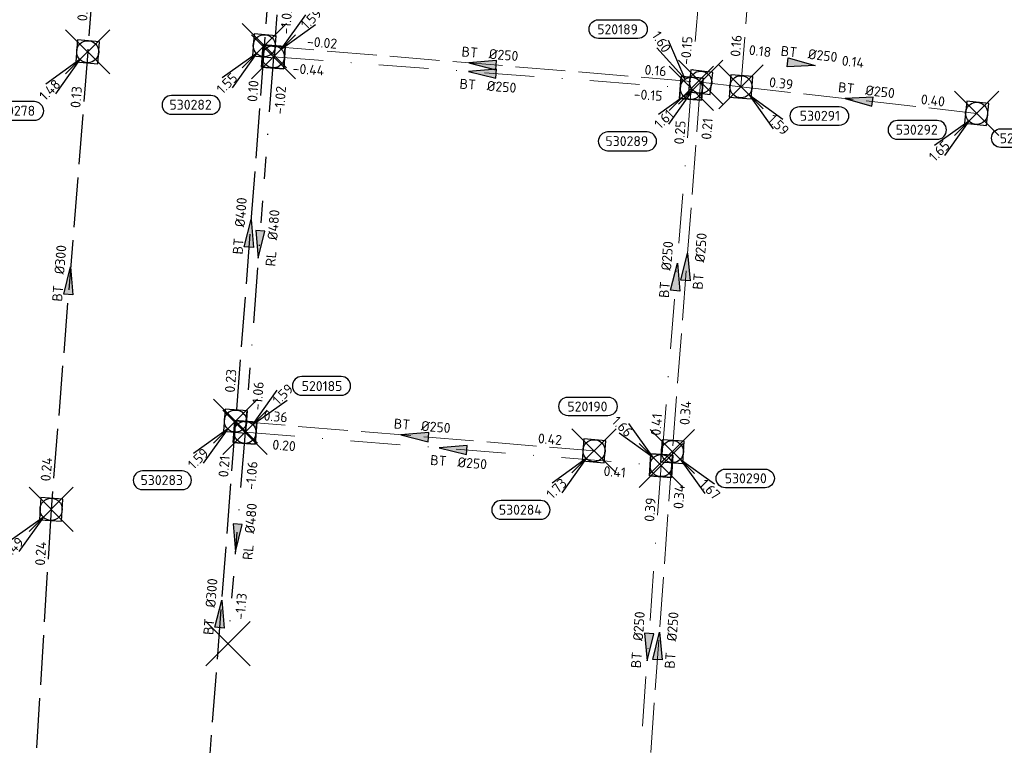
# Model space of a CAD drawing. Header units: metres. Extents: x 153343 to 157271, y 461673 to 467005.
# Tile 85 of 191: x 155220 to 155354, y 464737 to 464836. Entities that reach past the tile are written whole.
import ezdxf
from ezdxf.enums import TextEntityAlignment as Align

# ---------------------------------------------------------------- set-up
doc = ezdxf.new("R2010")
doc.units = ezdxf.units.M
doc.header["$LTSCALE"] = 0.75
doc.header["$PDMODE"] = 3
doc.header["$PDSIZE"] = 3
for name, pattern in [('RI-HWA_BETON', [11.4, 9, -2.4]), ('RI-RELINEN', [38, 10, -4, 0, -4, 4, -4, 4, -4, 0, -4]), ('RI-VWA_BETON', [19, 9, -5, 0, -5])]:
    doc.linetypes.add(name, pattern=pattern)
doc.layers.get('0').update_dxf_attribs({"lineweight": 25})
doc.layers.get('defpoints').update_dxf_attribs({"lineweight": 25})
for name, color, linetype in [('B-OI-RI-HWA_PUTNUMMER-S @ 0.75', 151, 'Continuous'), ('B-OI-RI-HWA_TRANSPORTLEIDING_BETON_300-G', 151, 'RI-HWA_BETON'), ('B-OI-RI-HWA_TRANSPORTLEIDING_BETON_400-G', 151, 'RI-HWA_BETON'), ('B-OI-RI-VWA_PUTNUMMER-S @ 0.75', 33, 'Continuous'), ('B-OI-RI-VWA_TRANSPORTLEIDING_B+RELINED_480-G', 33, 'RI-RELINEN')]:
    doc.layers.add(name, color=color, linetype=linetype)
for name, color, linetype, lineweight in [('B-OI-RI-HWA_RIOOLPUT_INSPECTIEPUT-S', 151, 'Continuous', 25), ('B-OI-RI-HWA_STROOMRICHTING-S @ 0.75', 151, 'Continuous', 25), ('B-OI-RI-HWA_TRANSPORTLEIDING_BETON_250-G', 151, 'RI-HWA_BETON', 18), ('B-OI-RI-VWA_RIOOLPUT_INSPECTIEPUT_BETON-S', 33, 'Continuous', 25), ('B-OI-RI-VWA_STROOMRICHTING-S @ 0.75', 33, 'Continuous', 25), ('B-OI-RI-VWA_TRANSPORTLEIDING_BETON_250-G', 33, 'RI-VWA_BETON', 18)]:
    doc.layers.add(name, color=color, linetype=linetype, lineweight=lineweight)
doc.layers.add('inspectieput', color=7, linetype='Continuous', plot=False)
doc.styles.add('NLCS-ISO', font='isocpeur.ttf')

# ---------------------------------------------------------------- blocks, each defined once
blk = doc.blocks.new('*U1488')
at = {"ltscale": 0.1}
blk.add_hatch(color=256, dxfattribs=at).paths.add_polyline_path([(-2.5, 0), (2.5, -0.83), (2.5, 0.83)])
at = {"ltscale": 0.1, "flags": 128}
blk.add_lwpolyline([(-2.5, 0), (2.5, -0.83), (2.5, 0.83)], close=True, dxfattribs=at)
at = {"ltscale": 0.1, "style": 'NLCS-ISO'}
for tag, p in [('BOBL', (-16.8, 0)), ('MAT', (-1, 0.5))]:
    blk.add_attdef(tag, text='', height=1.8, dxfattribs=at).set_placement(p, align=Align.BOTTOM_RIGHT)
for tag, p in [('DIA', (1, 0.5)), ('BOBR', (15.85, 0))]:
    blk.add_attdef(tag, text='', height=1.8, dxfattribs=at).set_placement(p, align=Align.BOTTOM_LEFT)
at = {"layer": 'defpoints', "ltscale": 0.1, "style": 'NLCS-ISO', "flags": 1}
blk.add_attdef('JVA', text='', height=1.8, dxfattribs=at).set_placement((0, -1), align=Align.TOP_CENTER)
blk = doc.blocks.new('*U1489')
at = {"ltscale": 0.1}
blk.add_hatch(color=256, dxfattribs=at).paths.add_polyline_path([(-2.5, 0), (2.5, -0.83), (2.5, 0.83)])
at = {"ltscale": 0.1, "flags": 128}
blk.add_lwpolyline([(-2.5, 0), (2.5, -0.83), (2.5, 0.83)], close=True, dxfattribs=at)
at = {"ltscale": 0.1, "style": 'NLCS-ISO'}
for tag, p in [('BOBL', (-12.1, 0)), ('MAT', (-1, 0.5))]:
    blk.add_attdef(tag, text='', height=1.8, dxfattribs=at).set_placement(p, align=Align.BOTTOM_RIGHT)
for tag, p in [('DIA', (1, 0.5)), ('BOBR', (11.16, 0))]:
    blk.add_attdef(tag, text='', height=1.8, dxfattribs=at).set_placement(p, align=Align.BOTTOM_LEFT)
at = {"layer": 'defpoints', "ltscale": 0.1, "style": 'NLCS-ISO', "flags": 1}
blk.add_attdef('JVA', text='', height=1.8, dxfattribs=at).set_placement((0, -1), align=Align.TOP_CENTER)
blk = doc.blocks.new('*U1561')
at = {"ltscale": 0.1}
blk.add_hatch(color=256, dxfattribs=at).paths.add_polyline_path([(2.5, 0), (-2.5, -0.83), (-2.5, 0.83)])
at = {"ltscale": 0.1, "flags": 128}
blk.add_lwpolyline([(2.5, 0), (-2.5, -0.83), (-2.5, 0.83)], close=True, dxfattribs=at)
at = {"ltscale": 0.1, "style": 'NLCS-ISO'}
for tag, p in [('BOBL', (-25.92, -3.24)), ('MAT', (-1, -3.74))]:
    blk.add_attdef(tag, text='', height=1.8, dxfattribs=at).set_placement(p, align=Align.BOTTOM_RIGHT)
for tag, p in [('DIA', (1, -3.74)), ('BOBR', (24.97, -3.23))]:
    blk.add_attdef(tag, text='', height=1.8, dxfattribs=at).set_placement(p, align=Align.BOTTOM_LEFT)
at = {"layer": 'defpoints', "ltscale": 0.1, "style": 'NLCS-ISO', "flags": 1}
blk.add_attdef('JVA', text='', height=1.8, dxfattribs=at).set_placement((0, -1), align=Align.TOP_CENTER)
blk = doc.blocks.new('*U66')
at = {"ltscale": 0.1}
blk.add_hatch(color=256, dxfattribs=at).paths.add_polyline_path([(2.5, 0), (-2.5, -0.83), (-2.5, 0.83)])
at = {"ltscale": 0.1, "flags": 128}
blk.add_lwpolyline([(2.5, 0), (-2.5, -0.83), (-2.5, 0.83)], close=True, dxfattribs=at)
at = {"ltscale": 0.1, "style": 'NLCS-ISO'}
for tag, p in [('BOBL', (-5.66, 0)), ('MAT', (-1, 0.5))]:
    blk.add_attdef(tag, text='', height=1.8, dxfattribs=at).set_placement(p, align=Align.BOTTOM_RIGHT)
for tag, p in [('DIA', (1, 0.5)), ('BOBR', (7.22, 0))]:
    blk.add_attdef(tag, text='', height=1.8, dxfattribs=at).set_placement(p, align=Align.BOTTOM_LEFT)
at = {"layer": 'defpoints', "ltscale": 0.1, "style": 'NLCS-ISO', "flags": 1}
blk.add_attdef('JVA', text='', height=1.8, dxfattribs=at).set_placement((0, -1), align=Align.TOP_CENTER)
blk = doc.blocks.new('*U1546')
at = {"ltscale": 0.1}
blk.add_hatch(color=256, dxfattribs=at).paths.add_polyline_path([(2.5, 0), (-2.5, -0.83), (-2.5, 0.83)])
at = {"ltscale": 0.1, "flags": 128}
blk.add_lwpolyline([(2.5, 0), (-2.5, -0.83), (-2.5, 0.83)], close=True, dxfattribs=at)
at = {"ltscale": 0.1, "style": 'NLCS-ISO'}
for tag, p in [('BOBL', (-24.17, -3.24)), ('MAT', (-1, -3.74))]:
    blk.add_attdef(tag, text='', height=1.8, dxfattribs=at).set_placement(p, align=Align.BOTTOM_RIGHT)
for tag, p in [('DIA', (1, -3.74)), ('BOBR', (23.22, -3.23))]:
    blk.add_attdef(tag, text='', height=1.8, dxfattribs=at).set_placement(p, align=Align.BOTTOM_LEFT)
at = {"layer": 'defpoints', "ltscale": 0.1, "style": 'NLCS-ISO', "flags": 1}
blk.add_attdef('JVA', text='', height=1.8, dxfattribs=at).set_placement((0, -1), align=Align.TOP_CENTER)
blk = doc.blocks.new('*U1566')
at = {"ltscale": 0.1}
blk.add_hatch(color=256, dxfattribs=at).paths.add_polyline_path([(2.5, 0), (-2.5, -0.83), (-2.5, 0.83)])
at = {"ltscale": 0.1, "flags": 128}
blk.add_lwpolyline([(2.5, 0), (-2.5, -0.83), (-2.5, 0.83)], close=True, dxfattribs=at)
at = {"ltscale": 0.1, "style": 'NLCS-ISO'}
for tag, p in [('BOBL', (-25.63, 0)), ('MAT', (-1, 0.5))]:
    blk.add_attdef(tag, text='', height=1.8, dxfattribs=at).set_placement(p, align=Align.BOTTOM_RIGHT)
for tag, p in [('DIA', (1, 0.5)), ('BOBR', (24.69, -0.01))]:
    blk.add_attdef(tag, text='', height=1.8, dxfattribs=at).set_placement(p, align=Align.BOTTOM_LEFT)
at = {"layer": 'defpoints', "ltscale": 0.1, "style": 'NLCS-ISO', "flags": 1}
blk.add_attdef('JVA', text='', height=1.8, dxfattribs=at).set_placement((0, -1), align=Align.TOP_CENTER)
blk = doc.blocks.new('*U1564')
at = {"ltscale": 0.1}
blk.add_hatch(color=256, dxfattribs=at).paths.add_polyline_path([(-2.5, 0), (2.5, -0.83), (2.5, 0.83)])
at = {"ltscale": 0.1, "flags": 128}
blk.add_lwpolyline([(-2.5, 0), (2.5, -0.83), (2.5, 0.83)], close=True, dxfattribs=at)
at = {"ltscale": 0.1, "style": 'NLCS-ISO'}
for tag, p in [('BOBL', (-23.19, 0)), ('MAT', (-1, 0.5))]:
    blk.add_attdef(tag, text='', height=1.8, dxfattribs=at).set_placement(p, align=Align.BOTTOM_RIGHT)
for tag, p in [('DIA', (1, 0.5)), ('BOBR', (22.25, -0.01))]:
    blk.add_attdef(tag, text='', height=1.8, dxfattribs=at).set_placement(p, align=Align.BOTTOM_LEFT)
at = {"layer": 'defpoints', "ltscale": 0.1, "style": 'NLCS-ISO', "flags": 1}
blk.add_attdef('JVA', text='', height=1.8, dxfattribs=at).set_placement((0, -1), align=Align.TOP_CENTER)
blk = doc.blocks.new('*U1569')
at = {"ltscale": 0.1}
blk.add_hatch(color=256, dxfattribs=at).paths.add_polyline_path([(-2.5, 0), (2.5, -0.83), (2.5, 0.83)])
at = {"ltscale": 0.1, "flags": 128}
blk.add_lwpolyline([(-2.5, 0), (2.5, -0.83), (2.5, 0.83)], close=True, dxfattribs=at)
at = {"ltscale": 0.1, "style": 'NLCS-ISO'}
for tag, p in [('BOBL', (-26.5, 0)), ('MAT', (-1, 0.5))]:
    blk.add_attdef(tag, text='', height=1.8, dxfattribs=at).set_placement(p, align=Align.BOTTOM_RIGHT)
for tag, p in [('DIA', (1, 0.5)), ('BOBR', (29.3, -0.01))]:
    blk.add_attdef(tag, text='', height=1.8, dxfattribs=at).set_placement(p, align=Align.BOTTOM_LEFT)
at = {"layer": 'defpoints', "ltscale": 0.1, "style": 'NLCS-ISO', "flags": 1}
blk.add_attdef('JVA', text='', height=1.8, dxfattribs=at).set_placement((0, -1), align=Align.TOP_CENTER)
blk = doc.blocks.new('*U1570')
at = {"ltscale": 0.1}
blk.add_hatch(color=256, dxfattribs=at).paths.add_polyline_path([(2.5, 0), (-2.5, -0.83), (-2.5, 0.83)])
at = {"ltscale": 0.1, "flags": 128}
blk.add_lwpolyline([(2.5, 0), (-2.5, -0.83), (-2.5, 0.83)], close=True, dxfattribs=at)
at = {"ltscale": 0.1, "style": 'NLCS-ISO'}
for tag, p in [('BOBL', (-24.72, 0)), ('MAT', (-1, 0.5))]:
    blk.add_attdef(tag, text='', height=1.8, dxfattribs=at).set_placement(p, align=Align.BOTTOM_RIGHT)
for tag, p in [('DIA', (1, 0.5)), ('BOBR', (23.77, -0.01))]:
    blk.add_attdef(tag, text='', height=1.8, dxfattribs=at).set_placement(p, align=Align.BOTTOM_LEFT)
at = {"layer": 'defpoints', "ltscale": 0.1, "style": 'NLCS-ISO', "flags": 1}
blk.add_attdef('JVA', text='', height=1.8, dxfattribs=at).set_placement((0, -1), align=Align.TOP_CENTER)
blk = doc.blocks.new('*U1563')
at = {"ltscale": 0.1}
blk.add_hatch(color=256, dxfattribs=at).paths.add_polyline_path([(2.5, 0), (-2.5, -0.83), (-2.5, 0.83)])
at = {"ltscale": 0.1, "flags": 128}
blk.add_lwpolyline([(2.5, 0), (-2.5, -0.83), (-2.5, 0.83)], close=True, dxfattribs=at)
at = {"ltscale": 0.1, "style": 'NLCS-ISO'}
for tag, p in [('BOBL', (-69.59, 0)), ('MAT', (-1, 0.5))]:
    blk.add_attdef(tag, text='', height=1.8, dxfattribs=at).set_placement(p, align=Align.BOTTOM_RIGHT)
for tag, p in [('DIA', (1, 0.5)), ('BOBR', (68.65, -0.04))]:
    blk.add_attdef(tag, text='', height=1.8, dxfattribs=at).set_placement(p, align=Align.BOTTOM_LEFT)
at = {"layer": 'defpoints', "ltscale": 0.1, "style": 'NLCS-ISO', "flags": 1}
blk.add_attdef('JVA', text='', height=1.8, dxfattribs=at).set_placement((0, -1), align=Align.TOP_CENTER)
blk = doc.blocks.new('*U1559')
at = {"ltscale": 0.1}
blk.add_hatch(color=256, dxfattribs=at).paths.add_polyline_path([(2.5, 0), (-2.5, -0.83), (-2.5, 0.83)])
at = {"ltscale": 0.1, "flags": 128}
blk.add_lwpolyline([(2.5, 0), (-2.5, -0.83), (-2.5, 0.83)], close=True, dxfattribs=at)
at = {"ltscale": 0.1, "style": 'NLCS-ISO'}
for tag, p in [('BOBL', (-32.18, 0)), ('MAT', (-1, 0.5))]:
    blk.add_attdef(tag, text='', height=1.8, dxfattribs=at).set_placement(p, align=Align.BOTTOM_RIGHT)
for tag, p in [('DIA', (1, 0.5)), ('BOBR', (31.23, -0.01))]:
    blk.add_attdef(tag, text='', height=1.8, dxfattribs=at).set_placement(p, align=Align.BOTTOM_LEFT)
at = {"layer": 'defpoints', "ltscale": 0.1, "style": 'NLCS-ISO', "flags": 1}
blk.add_attdef('JVA', text='', height=1.8, dxfattribs=at).set_placement((0, -1), align=Align.TOP_CENTER)
blk = doc.blocks.new('*U1560')
at = {"ltscale": 0.1}
blk.add_hatch(color=256, dxfattribs=at).paths.add_polyline_path([(2.5, 0), (-2.5, -0.83), (-2.5, 0.83)])
at = {"ltscale": 0.1, "flags": 128}
blk.add_lwpolyline([(2.5, 0), (-2.5, -0.83), (-2.5, 0.83)], close=True, dxfattribs=at)
at = {"ltscale": 0.1, "style": 'NLCS-ISO'}
for tag, p in [('BOBL', (-30.8, 0)), ('MAT', (-1, 0.5))]:
    blk.add_attdef(tag, text='', height=1.8, dxfattribs=at).set_placement(p, align=Align.BOTTOM_RIGHT)
for tag, p in [('DIA', (1, 0.5)), ('BOBR', (29.86, -0.01))]:
    blk.add_attdef(tag, text='', height=1.8, dxfattribs=at).set_placement(p, align=Align.BOTTOM_LEFT)
at = {"layer": 'defpoints', "ltscale": 0.1, "style": 'NLCS-ISO', "flags": 1}
blk.add_attdef('JVA', text='', height=1.8, dxfattribs=at).set_placement((0, -1), align=Align.TOP_CENTER)
blk = doc.blocks.new('*U1302')
at = {"ltscale": 0.1}
blk.add_hatch(color=256, dxfattribs=at).paths.add_polyline_path([(-2.5, 0), (2.5, -0.83), (2.5, 0.83)])
at = {"ltscale": 0.1, "flags": 128}
blk.add_lwpolyline([(-2.5, 0), (2.5, -0.83), (2.5, 0.83)], close=True, dxfattribs=at)
at = {"ltscale": 0.1, "style": 'NLCS-ISO'}
for tag, p in [('BOBL', (-23.6, 0)), ('MAT', (-1, 0.5))]:
    blk.add_attdef(tag, text='', height=1.8, dxfattribs=at).set_placement(p, align=Align.BOTTOM_RIGHT)
for tag, p in [('DIA', (1, 0.5)), ('BOBR', (22.65, -0.01))]:
    blk.add_attdef(tag, text='', height=1.8, dxfattribs=at).set_placement(p, align=Align.BOTTOM_LEFT)
at = {"layer": 'defpoints', "ltscale": 0.1, "style": 'NLCS-ISO', "flags": 1}
blk.add_attdef('JVA', text='', height=1.8, dxfattribs=at).set_placement((0, -1), align=Align.TOP_CENTER)
blk = doc.blocks.new('*U1303')
at = {"ltscale": 0.1}
blk.add_hatch(color=256, dxfattribs=at).paths.add_polyline_path([(2.5, 0), (-2.5, -0.83), (-2.5, 0.83)])
at = {"ltscale": 0.1, "flags": 128}
blk.add_lwpolyline([(2.5, 0), (-2.5, -0.83), (-2.5, 0.83)], close=True, dxfattribs=at)
at = {"ltscale": 0.1, "style": 'NLCS-ISO'}
for tag, p in [('BOBL', (-24.89, 0)), ('MAT', (-1, 0.5))]:
    blk.add_attdef(tag, text='', height=1.8, dxfattribs=at).set_placement(p, align=Align.BOTTOM_RIGHT)
for tag, p in [('DIA', (1, 0.5)), ('BOBR', (23.95, -0.01))]:
    blk.add_attdef(tag, text='', height=1.8, dxfattribs=at).set_placement(p, align=Align.BOTTOM_LEFT)
at = {"layer": 'defpoints', "ltscale": 0.1, "style": 'NLCS-ISO', "flags": 1}
blk.add_attdef('JVA', text='', height=1.8, dxfattribs=at).set_placement((0, -1), align=Align.TOP_CENTER)
blk = doc.blocks.new('*U1301')
at = {"ltscale": 0.1}
blk.add_hatch(color=256, dxfattribs=at).paths.add_polyline_path([(-2.5, 0), (2.5, -0.83), (2.5, 0.83)])
at = {"ltscale": 0.1, "flags": 128}
blk.add_lwpolyline([(-2.5, 0), (2.5, -0.83), (2.5, 0.83)], close=True, dxfattribs=at)
at = {"ltscale": 0.1, "style": 'NLCS-ISO'}
for tag, p in [('BOBL', (-18.54, 0)), ('MAT', (-1, 0.5))]:
    blk.add_attdef(tag, text='', height=1.8, dxfattribs=at).set_placement(p, align=Align.BOTTOM_RIGHT)
for tag, p in [('DIA', (1, 0.5)), ('BOBR', (17.59, 0))]:
    blk.add_attdef(tag, text='', height=1.8, dxfattribs=at).set_placement(p, align=Align.BOTTOM_LEFT)
at = {"layer": 'defpoints', "ltscale": 0.1, "style": 'NLCS-ISO', "flags": 1}
blk.add_attdef('JVA', text='', height=1.8, dxfattribs=at).set_placement((0, -1), align=Align.TOP_CENTER)
blk = doc.blocks.new('*U1294')
at = {"ltscale": 0.1}
blk.add_hatch(color=256, dxfattribs=at).paths.add_polyline_path([(-2.5, 0), (2.5, -0.83), (2.5, 0.83)])
at = {"ltscale": 0.1, "flags": 128}
blk.add_lwpolyline([(-2.5, 0), (2.5, -0.83), (2.5, 0.83)], close=True, dxfattribs=at)
at = {"ltscale": 0.1, "style": 'NLCS-ISO'}
for tag, p in [('BOBL', (-28.4, -3.24)), ('MAT', (-1, -3.74))]:
    blk.add_attdef(tag, text='', height=1.8, dxfattribs=at).set_placement(p, align=Align.BOTTOM_RIGHT)
for tag, p in [('DIA', (1, -3.74)), ('BOBR', (27.46, -3.23))]:
    blk.add_attdef(tag, text='', height=1.8, dxfattribs=at).set_placement(p, align=Align.BOTTOM_LEFT)
at = {"layer": 'defpoints', "ltscale": 0.1, "style": 'NLCS-ISO', "flags": 1}
blk.add_attdef('JVA', text='', height=1.8, dxfattribs=at).set_placement((0, -1), align=Align.TOP_CENTER)
blk = doc.blocks.new('*U1295')
at = {"ltscale": 0.1}
blk.add_hatch(color=256, dxfattribs=at).paths.add_polyline_path([(-2.5, 0), (2.5, -0.83), (2.5, 0.83)])
at = {"ltscale": 0.1, "flags": 128}
blk.add_lwpolyline([(-2.5, 0), (2.5, -0.83), (2.5, 0.83)], close=True, dxfattribs=at)
at = {"ltscale": 0.1, "style": 'NLCS-ISO'}
for tag, p in [('BOBL', (-9.85, -3.24)), ('MAT', (-1, -3.74))]:
    blk.add_attdef(tag, text='', height=1.8, dxfattribs=at).set_placement(p, align=Align.BOTTOM_RIGHT)
for tag, p in [('DIA', (1, -3.74)), ('BOBR', (8.9, -3.24))]:
    blk.add_attdef(tag, text='', height=1.8, dxfattribs=at).set_placement(p, align=Align.BOTTOM_LEFT)
at = {"layer": 'defpoints', "ltscale": 0.1, "style": 'NLCS-ISO', "flags": 1}
blk.add_attdef('JVA', text='', height=1.8, dxfattribs=at).set_placement((0, -1), align=Align.TOP_CENTER)
blk = doc.blocks.new('*U1283')
at = {"ltscale": 0.1}
blk.add_hatch(color=256, dxfattribs=at).paths.add_polyline_path([(-2.5, 0), (2.5, -0.83), (2.5, 0.83)])
at = {"ltscale": 0.1, "flags": 128}
blk.add_lwpolyline([(-2.5, 0), (2.5, -0.83), (2.5, 0.83)], close=True, dxfattribs=at)
at = {"ltscale": 0.1, "style": 'NLCS-ISO'}
for tag, p in [('BOBL', (-28.55, -3.24)), ('MAT', (-1, -3.74))]:
    blk.add_attdef(tag, text='', height=1.8, dxfattribs=at).set_placement(p, align=Align.BOTTOM_RIGHT)
for tag, p in [('DIA', (1, -3.74)), ('BOBR', (27.6, -3.23))]:
    blk.add_attdef(tag, text='', height=1.8, dxfattribs=at).set_placement(p, align=Align.BOTTOM_LEFT)
at = {"layer": 'defpoints', "ltscale": 0.1, "style": 'NLCS-ISO', "flags": 1}
blk.add_attdef('JVA', text='', height=1.8, dxfattribs=at).set_placement((0, -1), align=Align.TOP_CENTER)
blk = doc.blocks.new('*U1284')
at = {"ltscale": 0.1}
blk.add_hatch(color=256, dxfattribs=at).paths.add_polyline_path([(-2.5, 0), (2.5, -0.83), (2.5, 0.83)])
at = {"ltscale": 0.1, "flags": 128}
blk.add_lwpolyline([(-2.5, 0), (2.5, -0.83), (2.5, 0.83)], close=True, dxfattribs=at)
at = {"ltscale": 0.1, "style": 'NLCS-ISO'}
for tag, p in [('BOBL', (-24.72, -3.24)), ('MAT', (-1, -3.74))]:
    blk.add_attdef(tag, text='', height=1.8, dxfattribs=at).set_placement(p, align=Align.BOTTOM_RIGHT)
for tag, p in [('DIA', (1, -3.74)), ('BOBR', (23.77, -3.23))]:
    blk.add_attdef(tag, text='', height=1.8, dxfattribs=at).set_placement(p, align=Align.BOTTOM_LEFT)
at = {"layer": 'defpoints', "ltscale": 0.1, "style": 'NLCS-ISO', "flags": 1}
blk.add_attdef('JVA', text='', height=1.8, dxfattribs=at).set_placement((0, -1), align=Align.TOP_CENTER)
blk = doc.blocks.new('*U1296')
at = {"ltscale": 0.1, "style": 'NLCS-ISO'}
for tag, p in [('BOBL', (-22.68, -3.24)), ('MAT', (-1, -3.74))]:
    blk.add_attdef(tag, text='', height=1.8, dxfattribs=at).set_placement(p, align=Align.BOTTOM_RIGHT)
for tag, p in [('DIA', (1, -3.74)), ('BOBR', (21.73, -3.23))]:
    blk.add_attdef(tag, text='', height=1.8, dxfattribs=at).set_placement(p, align=Align.BOTTOM_LEFT)
at = {"layer": 'defpoints', "ltscale": 0.1, "style": 'NLCS-ISO', "flags": 1}
blk.add_attdef('JVA', text='', height=1.8, dxfattribs=at).set_placement((0, -1), align=Align.TOP_CENTER)
blk = doc.blocks.new('B-SRI-PUT_HWA-SO')
at = {"lineweight": -3, "flags": 128}
blk.add_lwpolyline([(-2, -2), (2, -2), (2, 2), (-2, 2)], close=True, dxfattribs=at)
at = {"lineweight": -3}
blk.add_circle((0, 0), 2, dxfattribs=at)
blk = doc.blocks.new('*U865')
for q in [(-7.6, -5.83), (-5.83, -7.6)]:
    blk.add_line((-1.41, -1.41), q)
blk.add_lwpolyline([(-14.3, -4.69), (-7.14, -4.69, 1), (-7.14, -1.3), (-14.3, -1.3, 1)], format="xyb", close=True)
at = {"ltscale": 0.1, "style": 'NLCS-ISO'}
blk.add_attdef('PUTNR', text='', height=1.8, dxfattribs=at).set_placement((-10.82, -1.16), align=Align.MIDDLE_CENTER)
blk.add_attdef('PUTHGT', text='', height=1.8, rotation=45, dxfattribs=at).set_placement((-8.44, -8.48), align=Align.MIDDLE_LEFT)
blk = doc.blocks.new('*U861')
for q in [(5.83, -7.6), (7.6, -5.83)]:
    blk.add_line((1.41, -1.41), q)
blk.add_lwpolyline([(17.76, -6.97), (10.6, -6.97, -1), (10.6, -3.58), (17.76, -3.58, -1)], format="xyb", close=True)
at = {"ltscale": 0.1, "style": 'NLCS-ISO'}
blk.add_attdef('PUTNR', text='', height=1.8, dxfattribs=at).set_placement((14.28, -3.44), align=Align.MIDDLE_CENTER)
blk.add_attdef('PUTHGT', text='', height=1.8, rotation=315, dxfattribs=at).set_placement((5.39, -5.43), align=Align.MIDDLE_LEFT)
blk = doc.blocks.new('*U862')
for q in [(5.83, -7.6), (7.6, -5.83)]:
    blk.add_line((1.41, -1.41), q)
blk.add_lwpolyline([(16.74, -6.56), (9.58, -6.56, -1), (9.58, -3.18), (16.74, -3.18, -1)], format="xyb", close=True)
at = {"ltscale": 0.1, "style": 'NLCS-ISO'}
blk.add_attdef('PUTNR', text='', height=1.8, dxfattribs=at).set_placement((13.26, -3.04), align=Align.MIDDLE_CENTER)
blk.add_attdef('PUTHGT', text='', height=1.8, rotation=315, dxfattribs=at).set_placement((5.39, -5.43), align=Align.MIDDLE_LEFT)
blk = doc.blocks.new('*U241')
for q in [(-7.6, -5.83), (-5.83, -7.6)]:
    blk.add_line((-1.41, -1.41), q)
blk.add_lwpolyline([(-16.81, -12.39), (-9.65, -12.39, 1), (-9.65, -9.01), (-16.81, -9.01, 1)], format="xyb", close=True)
at = {"ltscale": 0.1, "style": 'NLCS-ISO'}
blk.add_attdef('PUTHGT', text='', height=1.8, rotation=45, dxfattribs=at).set_placement((-8.44, -8.48), align=Align.MIDDLE_LEFT)
blk.add_attdef('PUTNR', text='', height=1.8, dxfattribs=at).set_placement((-13.33, -8.87), align=Align.MIDDLE_CENTER)
blk = doc.blocks.new('*U260')
for q in [(-5.83, 7.6), (-7.6, 5.83)]:
    blk.add_line((-1.41, 1.41), q)
blk.add_lwpolyline([(-16.81, 12.39), (-9.65, 12.39, -1), (-9.65, 9.01), (-16.81, 9.01, -1)], format="xyb", close=True)
at = {"ltscale": 0.1, "style": 'NLCS-ISO'}
blk.add_attdef('PUTNR', text='', height=1.8, dxfattribs=at).set_placement((-13.33, 10.67), align=Align.MIDDLE_CENTER)
blk.add_attdef('PUTHGT', text='', height=1.8, rotation=315, dxfattribs=at).set_placement((-8.44, 8.48), align=Align.MIDDLE_LEFT)
blk = doc.blocks.new('*U662')
for q in [(-6.21, 7.3), (-4.11, 8.66)]:
    blk.add_line((-1.09, 1.68), q)
blk.add_lwpolyline([(-16.81, 12.39), (-9.65, 12.39, -1), (-9.65, 9.01), (-16.81, 9.01, -1)], format="xyb", close=True)
at = {"ltscale": 0.1, "style": 'NLCS-ISO'}
blk.add_attdef('PUTNR', text='', height=1.8, dxfattribs=at).set_placement((-13.33, 10.67), align=Align.MIDDLE_CENTER)
blk.add_attdef('PUTHGT', text='', height=1.8, rotation=302.8741, dxfattribs=at).set_placement((-6.47, 10.07), align=Align.MIDDLE_LEFT)
blk = doc.blocks.new('*U693')
for q in [(5.83, 7.6), (7.6, 5.83)]:
    blk.add_line((1.41, 1.41), q)
blk.add_lwpolyline([(17.4, 10.08), (10.24, 10.08, 1), (10.24, 6.7), (17.4, 6.7, 1)], format="xyb", close=True)
at = {"ltscale": 0.1, "style": 'NLCS-ISO'}
blk.add_attdef('PUTHGT', text='', height=1.8, rotation=45, dxfattribs=at).set_placement((5.39, 5.43), align=Align.MIDDLE_LEFT)
blk.add_attdef('PUTNR', text='', height=1.8, dxfattribs=at).set_placement((13.92, 8.36), align=Align.MIDDLE_CENTER)
blk = doc.blocks.new('*U43')
for q in [(5.83, 7.6), (7.6, 5.83)]:
    blk.add_line((1.41, 1.41), q)
blk.add_lwpolyline([(16.81, 12.39), (9.65, 12.39, 1), (9.65, 9.01), (16.81, 9.01, 1)], format="xyb", close=True)
at = {"ltscale": 0.1, "style": 'NLCS-ISO'}
blk.add_attdef('PUTHGT', text='', height=1.8, rotation=45, dxfattribs=at).set_placement((5.39, 5.43), align=Align.MIDDLE_LEFT)
blk.add_attdef('PUTNR', text='', height=1.8, dxfattribs=at).set_placement((13.33, 10.67), align=Align.MIDDLE_CENTER)
blk = doc.blocks.new('B-SRI-PUT_VWA-SO')
at = {"flags": 128}
blk.add_lwpolyline([(-2, 2), (2, 2), (2, -2), (-2, -2)], close=True, dxfattribs=at)
at = {"lineweight": -3, "flags": 128}
blk.add_lwpolyline([(2, -2), (2, 2), (-2, 2), (-2, -2)], close=True, dxfattribs=at)
at = {"lineweight": -3}
blk.add_circle((0, 0), 2, dxfattribs=at)

msp = doc.modelspace()

# ---------------------------------------------------------------- linework, layer by layer
at = {"layer": 'B-OI-RI-HWA_TRANSPORTLEIDING_BETON_250-G', "transparency": 33554610}
for p, q in [((155317.97, 464826.8), (155320.96, 464865.89)), ((155253.33, 464832.37), (155312.5, 464827.43)), ((155312.5, 464827.43), (155308.68, 464777.32)), ((155312.5, 464827.43), (155317.97, 464826.8)), ((155317.97, 464826.8), (155349.93, 464823.2)), ((155249.42, 464781.44), (155298.05, 464777.42)), ((155308.68, 464777.32), (155304.88, 464724.57))]:
    msp.add_line(p, q, dxfattribs=at)
at = {"layer": 'B-OI-RI-HWA_TRANSPORTLEIDING_BETON_300-G', "transparency": 33554610}
for p, q in [((155234.05, 464891.58), (155229.38, 464831.55)), ((155229.38, 464831.55), (155224.42, 464769.47)), ((155249.42, 464781.44), (155245.38, 464729.14)), ((155224.42, 464769.47), (155217.13, 464651.3))]:
    msp.add_line(p, q, dxfattribs=at)
at = {"layer": 'B-OI-RI-HWA_TRANSPORTLEIDING_BETON_400-G', "transparency": 33554610}
for p, q in [((155257.28, 464884.7), (155253.33, 464832.37)), ((155253.33, 464832.37), (155249.42, 464781.44))]:
    msp.add_line(p, q, dxfattribs=at)
at = {"layer": 'B-OI-RI-VWA_TRANSPORTLEIDING_B+RELINED_480-G', "transparency": 33554610}
for p, q in [((155258.33, 464878.75), (155254.57, 464830.87)), ((155254.57, 464830.87), (155250.72, 464779.93)), ((155250.72, 464779.93), (155248.39, 464751.25))]:
    msp.add_line(p, q, dxfattribs=at)
at = {"layer": 'B-OI-RI-VWA_TRANSPORTLEIDING_BETON_250-G', "transparency": 33554610}
for p, q in [((155314.7, 464868.27), (155311.24, 464826.6)), ((155254.57, 464830.87), (155311.24, 464826.6)), ((155311.24, 464826.6), (155307.15, 464775.42)), ((155250.72, 464779.93), (155307.15, 464775.42)), ((155307.15, 464775.42), (155303.61, 464726.14))]:
    msp.add_line(p, q, dxfattribs=at)
at = {"layer": 'inspectieput', "color": 0, "transparency": 33554610}
for p in [(155229.38, 464831.55), (155253.33, 464832.37), (155254.57, 464830.87), (155312.5, 464827.43), (155311.24, 464826.6), (155317.97, 464826.8), (155349.93, 464823.2), (155249.42, 464781.44), (155250.72, 464779.93), (155298.05, 464777.42), (155308.68, 464777.32), (155307.15, 464775.42), (155224.42, 464769.47), (155248.39, 464751.25)]:
    msp.add_point(p, dxfattribs=at)

# ---------------------------------------------------------------- block references
at = {"layer": 'B-OI-RI-HWA_PUTNUMMER-S @ 0.75', "color": 0, "transparency": 33554610}
ref = msp.add_blockref('*U241', (155229.38, 464831.55), dxfattribs=dict(at, xscale=0.75, yscale=0.75, zscale=0.75))
ref.add_attrib('PUTNR', '530278', dxfattribs={"layer": '0', "ltscale": 0.1, "height": 1.35, "style": 'NLCS-ISO'}).set_placement((155219.38, 464823.55), align=Align.MIDDLE_CENTER)
ref.add_attrib('PUTHGT', '1.48', dxfattribs={"layer": '0', "ltscale": 0.1, "height": 1.35, "rotation": 45, "style": 'NLCS-ISO'}).set_placement((155223.14, 464825.28), align=Align.MIDDLE_LEFT)
ref = msp.add_blockref('*U241', (155253.33, 464832.37), dxfattribs=dict(at, xscale=0.75, yscale=0.75, zscale=0.75))
ref.add_attrib('PUTNR', '530282', dxfattribs={"layer": '0', "ltscale": 0.1, "height": 1.35, "style": 'NLCS-ISO'}).set_placement((155243.33, 464824.37), align=Align.MIDDLE_CENTER)
ref.add_attrib('PUTHGT', '1.55', dxfattribs={"layer": '0', "ltscale": 0.1, "height": 1.35, "rotation": 45, "style": 'NLCS-ISO'}).set_placement((155247.19, 464826.2), align=Align.MIDDLE_LEFT)
ref = msp.add_blockref('*U241', (155312.5, 464827.43), dxfattribs=dict(at, xscale=0.75, yscale=0.75, zscale=0.75))
ref.add_attrib('PUTNR', '530289', dxfattribs={"layer": '0', "ltscale": 0.1, "height": 1.35, "style": 'NLCS-ISO'}).set_placement((155302.5, 464819.43), align=Align.MIDDLE_CENTER)
ref.add_attrib('PUTHGT', '1.61', dxfattribs={"layer": '0', "ltscale": 0.1, "height": 1.35, "rotation": 45, "style": 'NLCS-ISO'}).set_placement((155306.55, 464821.45), align=Align.MIDDLE_LEFT)
ref = msp.add_blockref('*U861', (155317.97, 464826.8), dxfattribs=dict(at, xscale=0.75, yscale=0.75, zscale=0.75))
ref.add_attrib('PUTNR', '530291', dxfattribs={"layer": '0', "ltscale": 0.1, "height": 1.35, "style": 'NLCS-ISO'}).set_placement((155328.68, 464822.87), align=Align.MIDDLE_CENTER)
ref.add_attrib('PUTHGT', '1.59', dxfattribs={"layer": '0', "ltscale": 0.1, "height": 1.35, "rotation": 315, "style": 'NLCS-ISO'}).set_placement((155322.01, 464822.73), align=Align.MIDDLE_LEFT)
ref = msp.add_blockref('*U865', (155349.93, 464823.2), dxfattribs=dict(at, xscale=0.75, yscale=0.75, zscale=0.75))
ref.add_attrib('PUTNR', '530292', dxfattribs={"layer": '0', "ltscale": 0.1, "height": 1.35, "style": 'NLCS-ISO'}).set_placement((155341.81, 464820.98), align=Align.MIDDLE_CENTER)
ref.add_attrib('PUTHGT', '1.65', dxfattribs={"layer": '0', "ltscale": 0.1, "height": 1.35, "rotation": 45, "style": 'NLCS-ISO'}).set_placement((155343.79, 464817.03), align=Align.MIDDLE_LEFT)
ref = msp.add_blockref('*U241', (155249.42, 464781.44), dxfattribs=dict(at, xscale=0.75, yscale=0.75, zscale=0.75))
ref.add_attrib('PUTNR', '530283', dxfattribs={"layer": '0', "ltscale": 0.1, "height": 1.35, "style": 'NLCS-ISO'}).set_placement((155239.42, 464773.44), align=Align.MIDDLE_CENTER)
ref.add_attrib('PUTHGT', '1.59', dxfattribs={"layer": '0', "ltscale": 0.1, "height": 1.35, "rotation": 45, "style": 'NLCS-ISO'}).set_placement((155243.28, 464775.27), align=Align.MIDDLE_LEFT)
ref = msp.add_blockref('*U241', (155298.05, 464777.42), dxfattribs=dict(at, xscale=0.75, yscale=0.75, zscale=0.75))
ref.add_attrib('PUTNR', '530284', dxfattribs={"layer": '0', "ltscale": 0.1, "height": 1.35, "style": 'NLCS-ISO'}).set_placement((155288.05, 464769.42), align=Align.MIDDLE_CENTER)
ref.add_attrib('PUTHGT', '1.73', dxfattribs={"layer": '0', "ltscale": 0.1, "height": 1.35, "rotation": 45, "style": 'NLCS-ISO'}).set_placement((155291.91, 464771.25), align=Align.MIDDLE_LEFT)
ref = msp.add_blockref('*U862', (155308.68, 464777.32), dxfattribs=dict(at, xscale=0.75, yscale=0.75, zscale=0.75))
ref.add_attrib('PUTNR', '530290', dxfattribs={"layer": '0', "ltscale": 0.1, "height": 1.35, "style": 'NLCS-ISO'}).set_placement((155318.63, 464773.69), align=Align.MIDDLE_CENTER)
ref.add_attrib('PUTHGT', '1.67', dxfattribs={"layer": '0', "ltscale": 0.1, "height": 1.35, "rotation": 315, "style": 'NLCS-ISO'}).set_placement((155312.72, 464773.25), align=Align.MIDDLE_LEFT)
ref = msp.add_blockref('*U241', (155224.42, 464769.47), dxfattribs=dict(at, xscale=0.75, yscale=0.75, zscale=0.75))
ref.add_attrib('PUTNR', '530279', dxfattribs={"layer": '0', "ltscale": 0.1, "height": 1.35, "style": 'NLCS-ISO'}).set_placement((155214.42, 464761.47), align=Align.MIDDLE_CENTER)
ref.add_attrib('PUTHGT', '1.49', dxfattribs={"layer": '0', "ltscale": 0.1, "height": 1.35, "rotation": 45, "style": 'NLCS-ISO'}).set_placement((155218.18, 464763.2), align=Align.MIDDLE_LEFT)
at = {"layer": 'B-OI-RI-HWA_RIOOLPUT_INSPECTIEPUT-S', "transparency": 33554610}
for p, xscale, yscale, zscale, rotation in [((155229.38, 464831.55), 0.7499999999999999, 0.7499999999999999, 0.7499999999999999, 265.4319480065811), ((155253.33, 464832.37), 0.75, 0.75, 0.75, 355.2275433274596), ((155312.5, 464827.43), 0.7500000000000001, 0.7500000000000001, 0.7500000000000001, 353.4299828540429), ((155317.97, 464826.8), 0.7499999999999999, 0.7499999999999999, 0.7499999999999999, 85.62595438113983), ((155349.93, 464823.2), 0.7500000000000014, 0.7500000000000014, 0.7500000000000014, 173.5732469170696), ((155249.42, 464781.44), 0.7500000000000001, 0.7500000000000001, 0.7500000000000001, 265.5828645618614), ((155298.05, 464777.42), 0.7500000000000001, 0.7500000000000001, 0.7500000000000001, 175.274387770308), ((155308.68, 464777.32), 0.7500000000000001, 0.7500000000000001, 0.7500000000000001, 265.8796491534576), ((155224.42, 464769.47), 0.75, 0.75, 0.75, 266.4698521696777)]:
    msp.add_blockref('B-SRI-PUT_HWA-SO', p, dxfattribs=dict(at, xscale=xscale, yscale=yscale, zscale=zscale, rotation=rotation))
at = {"layer": 'B-OI-RI-HWA_STROOMRICHTING-S @ 0.75', "color": 0, "transparency": 33554610, "xscale": 0.75, "yscale": 0.75, "zscale": 0.75}
for name, p, rotation, values in [('*U1560', (155231.71, 464861.57), 85.55166643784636, {'MAT': 'BT', 'DIA': '%%c300', 'BOBL': '0.12', 'BOBR': '0.08'}), ('*U1488', (155319.46, 464846.34), 85.62595438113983, {'MAT': 'BT', 'DIA': '%%c250', 'BOBL': '0.16', 'BOBR': '0.21'}), ('*U1569', (155282.92, 464829.9), 355.2275433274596, {'MAT': 'BT', 'DIA': '%%c250', 'BOBL': '-0.02', 'BOBR': '0.16'}), ('*U66', (155326.16, 464829.92), 353.4299828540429, {'MAT': 'BT', 'DIA': '%%c250', 'BOBL': '0.18', 'BOBR': '0.14'}), ('*U1570', (155251.38, 464806.91), 85.60989761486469, {'MAT': 'BT', 'DIA': '%%c400', 'BOBL': '0.23', 'BOBR': '0.10'}), ('*U1489', (155333.95, 464825), 353.5732469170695, {'MAT': 'BT', 'DIA': '%%c250', 'BOBL': '0.39', 'BOBR': '0.40'}), ('*U1559', (155226.9, 464800.51), 85.43194800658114, {'MAT': 'BT', 'DIA': '%%c300', 'BOBL': '0.24', 'BOBR': '0.13'}), ('*U1546', (155310.59, 464802.38), 85.64064313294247, {'MAT': 'BT', 'DIA': '%%c250', 'BOBL': '0.34', 'BOBR': '0.21'}), ('*U1564', (155273.73, 464779.43), 355.2743877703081, {'MAT': 'BT', 'DIA': '%%c250', 'BOBL': '0.36', 'BOBR': '0.42'}), ('*U1566', (155247.4, 464755.29), 85.58286456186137, {'MAT': 'BT', 'DIA': '%%c300', 'BOBL': '0.39', 'BOBR': '0.21'}), ('*U1561', (155306.78, 464750.95), 85.87964915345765, {'MAT': 'BT', 'DIA': '%%c250', 'BOBL': '0.44', 'BOBR': '0.34'}), ('*U1563', (155220.77, 464710.39), 86.46985216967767, {'MAT': 'BT', 'DIA': '%%c300', 'BOBL': '0.27', 'BOBR': '0.24'})]:
    msp.add_blockref(name, p, dxfattribs=dict(at, rotation=rotation)).add_auto_attribs(values)
at = {"layer": 'B-OI-RI-VWA_PUTNUMMER-S @ 0.75', "color": 0, "transparency": 33554610, "xscale": 0.75, "yscale": 0.75, "zscale": 0.75}
for name, p, values in [('*U43', (155254.57, 464830.87), {'PUTNR': '520184', 'PUTHGT': '1.59'}), ('*U662', (155311.24, 464826.6), {'PUTNR': '520189', 'PUTHGT': '1.60'}), ('*U260', (155365.83, 464811.82), {'PUTNR': '520194', 'PUTHGT': '1.77'}), ('*U693', (155250.72, 464779.93), {'PUTNR': '520185', 'PUTHGT': '1.59'}), ('*U260', (155307.15, 464775.42), {'PUTNR': '520190', 'PUTHGT': '1.66'})]:
    msp.add_blockref(name, p, dxfattribs=at).add_auto_attribs(values)
at = {"layer": 'B-OI-RI-VWA_RIOOLPUT_INSPECTIEPUT_BETON-S', "transparency": 33554610}
for p, xscale, yscale, zscale, rotation in [((155254.57, 464830.87), 0.7500000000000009, 0.7500000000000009, 0.7500000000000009, 355.6909907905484), ((155311.24, 464826.6), 0.75, 0.75, 0.75, 265.4309732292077), ((155250.72, 464779.93), 0.75, 0.75, 0.75, 355.4305178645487), ((155307.15, 464775.42), 0.7499999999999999, 0.7499999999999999, 0.7499999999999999, 265.8912487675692)]:
    msp.add_blockref('B-SRI-PUT_VWA-SO', p, dxfattribs=dict(at, xscale=xscale, yscale=yscale, zscale=zscale, rotation=rotation))
at = {"layer": 'B-OI-RI-VWA_STROOMRICHTING-S @ 0.75', "color": 0, "transparency": 33554610}
for name, p, xscale, yscale, zscale, rotation, values in [('*U1296', (155256.45, 464854.81), 0.75, 0.75, 0.75, 85.50979715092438, {'MAT': 'RL', 'DIA': '%%c480', 'BOBL': '-1.02', 'BOBR': '-1.02'}), ('*U1301', (155312.97, 464847.44), 0.7499999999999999, 0.7499999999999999, 0.7499999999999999, 85.25342755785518, {'MAT': 'BT', 'DIA': '%%c250', 'BOBL': '-0.15', 'BOBR': '-0.12'}), ('*U1283', (155282.9, 464828.73), 0.75, 0.75, 0.75, 355.6909907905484, {'MAT': 'BT', 'DIA': '%%c250', 'BOBL': '-0.44', 'BOBR': '-0.15'}), ('*U1284', (155252.64, 464805.4), 0.75, 0.75, 0.75, 85.67785298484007, {'MAT': 'RL', 'DIA': '%%c480', 'BOBL': '-1.06', 'BOBR': '-1.02'}), ('*U1303', (155309.2, 464801.01), 0.75, 0.75, 0.75, 85.43097322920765, {'MAT': 'BT', 'DIA': '%%c250', 'BOBL': '0.41', 'BOBR': '0.25'}), ('*U1294', (155278.93, 464777.67), 0.75, 0.75, 0.75, 355.4305178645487, {'MAT': 'BT', 'DIA': '%%c250', 'BOBL': '0.20', 'BOBR': '0.41'}), ('*U1295', (155249.55, 464765.59), 0.75, 0.75, 0.75, 85.35541773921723, {'MAT': 'RL', 'DIA': '%%c480', 'BOBL': '-1.13', 'BOBR': '-1.06'}), ('*U1302', (155305.38, 464750.78), 0.75, 0.75, 0.75, 85.89124876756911, {'MAT': 'BT', 'DIA': '%%c250', 'BOBL': '0.26', 'BOBR': '0.39'})]:
    msp.add_blockref(name, p, dxfattribs=dict(at, xscale=xscale, yscale=yscale, zscale=zscale, rotation=rotation)).add_auto_attribs(values)

doc.saveas('drawing.dxf')
